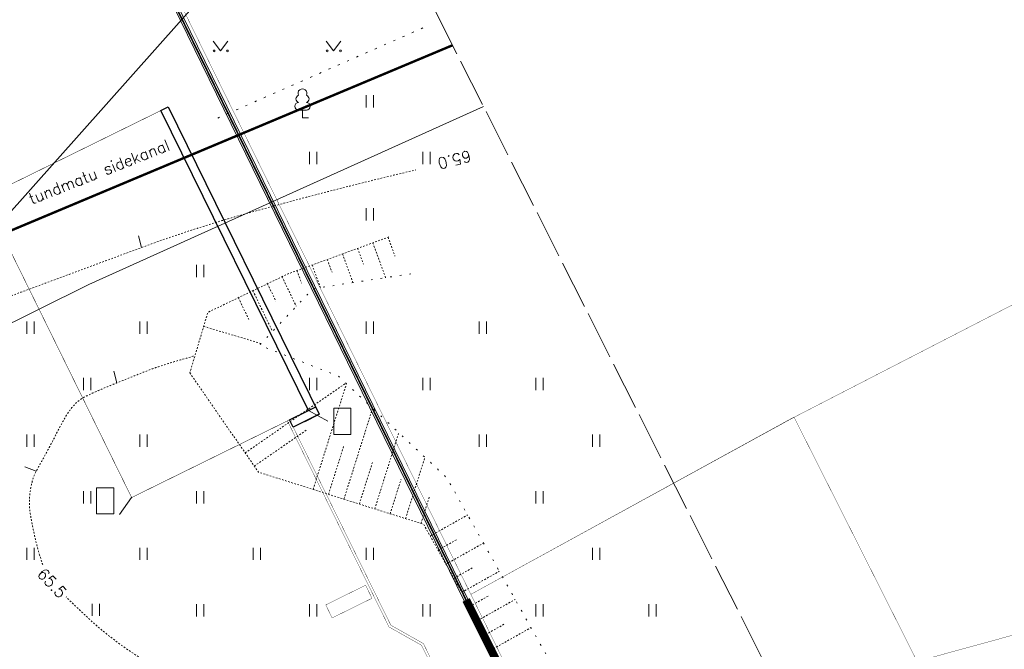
# Model space of a CAD drawing. Header units: metres. Extents: x 685671 to 686635, y 6588408 to 6589199.
# Tile 21 of 34: x 685970 to 686031, y 6588757 to 6588796. Entities that reach past the tile are written whole.
import ezdxf
from ezdxf.enums import TextEntityAlignment as Align

# ---------------------------------------------------------------- set-up
doc = ezdxf.new("R2010")
doc.units = ezdxf.units.M
for name, pattern in [('Kohtla-Järve PPA ühishoone G20$0$ISOPOHI', [0.02001, 0.01, -1e-05, 0.01]), ('Kohtla-Järve PPA ühishoone G20$0$KATASTRIPIIR', [7, 4, -1, 1, -1]), ('Kohtla-Järve PPA ühishoone G20$0$KOLVIK', [1.25, 0.25, -1]), ('Kohtla-Järve PPA ühishoone G20$0$NOLVAALL', [1.2, 0.2, -1]), ('Kohtla-Järve PPA ühishoone G20$0$NOLVAKRIIPS', [0.02001, 0.01, -1e-05, 0.01]), ('Kohtla-Järve PPA ühishoone G20$0$NOLVAPEAL', [0.02001, 0.01, -1e-05, 0.01]), ('Kohtla-Järve PPA ühishoone G20$0$TOOPIIR', [7, 6, -1])]:
    doc.linetypes.add(name, pattern=pattern)
doc.layers.add('CON_abi', color=6, linetype='Continuous', plot=False)
for name, color, linetype, lineweight in [('CON_aed', 104, 'Continuous', 5), ('CON_nurgapunktid', 7, 'Continuous', 9), ('CON_PIIRE', 94, 'FENCELINE2', 0), ('Kohtla-Järve PPA ühishoone G20$0$HALJASTUS', 250, 'Continuous', 13), ('Kohtla-Järve PPA ühishoone G20$0$HORISONTAAL-EH2000', 250, 'Continuous', 13), ('Kohtla-Järve PPA ühishoone G20$0$KPKAABEL', 250, 'Continuous', 13), ('Kohtla-Järve PPA ühishoone G20$0$PIIR', 224, 'Continuous', 13), ('Kohtla-Järve PPA ühishoone G20$0$PUU', 250, 'Continuous', 13), ('Kohtla-Järve PPA ühishoone G20$0$RELJEEF', 250, 'Continuous', 13), ('Kohtla-Järve PPA ühishoone G20$0$SITRASS', 250, 'Continuous', 13)]:
    doc.layers.add(name, color=color, linetype=linetype, lineweight=lineweight)
for name, color, linetype in [('CON_betoon', 31, 'Continuous'), ('CON_hoone', 7, 'Continuous'), ('CON_korvpall', 6, 'Continuous'), ('CON_piirdeaed', 92, 'Continuous'), ('CON_sõidutee_äärekivi_8cm', 1, 'Continuous')]:
    doc.layers.add(name, color=color, linetype=linetype)
doc.layers.add('Kohtla-Järve PPA ühishoone G20$0$MOOTPIIR', color=250, linetype='Continuous', lineweight=13, plot=False)
doc.styles.add('Kohtla-Järve PPA ühishoone G20$0$romanc', font='romanc.shx')
doc.styles.add('Kohtla-Järve PPA ühishoone G20$0$romans', font='romans.shx')
doc.linetypes.add('FENCELINE2', pattern='A,6.35,-2.54,[132,ltypeshp.shx,S=2.54,R=0,X=-2.54,Y=0],-2.54,25.4', length=36.83)
doc.linetypes.add('Kohtla-Järve PPA ühishoone G20$0$-S-', pattern='A,10,-1.5,["S",Kohtla-Järve PPA ühishoone G20$0$romans,S=1.4,R=0,X=-0.7,Y=-0.7],-1.5,10,-3', length=26)
doc.linetypes.add('Kohtla-Järve PPA ühishoone G20$0$EP_KBL', pattern='A,8,-2,[138,mkm.shx,S=1,R=0,X=0,Y=0],1,[138,mkm.shx,S=1,R=0,X=0,Y=0],4,[138,mkm.shx,S=1,R=180,X=0,Y=0],1,[138,mkm.shx,S=1,R=180,X=0,Y=0],-2', length=18)

# ---------------------------------------------------------------- blocks, each defined once
blk = doc.blocks.new('Kohtla-Järve PPA ühishoone G20$0$LEHTP1')
at = {"layer": 'Kohtla-Järve PPA ühishoone G20$0$PUU', "linetype": 'Continuous'}
for p, q in [((0.4799999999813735, 0.9499999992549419), (-0.4799999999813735, 0.9499999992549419)), ((0, 0), (0, 0.9499999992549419)), ((0.7600000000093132, 0), (0, 0))]:
    blk.add_line(p, q, dxfattribs=at)
for centre, radius, start, end in [((-0.3401035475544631, 2.345156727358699), 0.4651468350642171, 109.021735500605, 253.1415399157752), ((-1.164153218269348e-09, 3.040000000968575), 0.5539404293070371, 332.5798988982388, 207.4201001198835), ((0.3401687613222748, 2.345155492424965), 0.4651267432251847, 286.850816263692, 70.9859091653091), ((-0.474986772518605, 1.424986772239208), 0.4750132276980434, 90.00160104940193, 269.3952966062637), ((0.474986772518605, 1.424986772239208), 0.4750132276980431, 270.6047033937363, 89.99839895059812)]:
    blk.add_arc(centre, radius, start, end, dxfattribs=at)
blk = doc.blocks.new('Kohtla-Järve PPA ühishoone G20$0$HEIN')
at = {"color": 0, "linetype": 'Continuous'}
for p, q in [((-0.4550559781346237, 0.7611157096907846), (-0.4550559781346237, -0.7611157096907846)), ((0.4550559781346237, 0.7611157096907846), (0.4550559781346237, -0.7611157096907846))]:
    blk.add_line(p, q, dxfattribs=at)
blk = doc.blocks.new('Kohtla-Järve PPA ühishoone G20$0$MURU')
at = {"color": 0, "linetype": 'Continuous'}
for p, q in [((-0.926809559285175, 1.213412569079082), (0, 0)), ((0, 0), (0.8911630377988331, 1.213412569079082))]:
    blk.add_line(p, q, dxfattribs=at)
for centre in [(-0.8020467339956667, 0), (0.8555165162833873, 0)]:
    blk.add_ellipse(centre, major_axis=(0.07779011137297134, 0.07779011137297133), ratio=0.9999999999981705, start_param=5.497787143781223, end_param=11.78097245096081, dxfattribs=at)
blk = doc.blocks.new('Kohtla-Järve PPA ühishoone G20$0$ISOJ')
at = {"color": 0}
blk.add_line((0, 0), (0, 1.5), dxfattribs=at)
blk = doc.blocks.new('Kohtla-Järve PPA ühishoone G20')
at = {"layer": 'Kohtla-Järve PPA ühishoone G20$0$HALJASTUS', "linetype": 'Kohtla-Järve PPA ühishoone G20$0$KOLVIK', "ltscale": 0.5, "flags": 128}
blk.add_lwpolyline([(685982.5723381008, 6588789.58385933), (685995.4212054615, 6588795.224953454)], dxfattribs=at)
at = {"layer": 'Kohtla-Järve PPA ühishoone G20$0$HORISONTAAL-EH2000', "linetype": 'Kohtla-Järve PPA ühishoone G20$0$ISOPOHI', "ltscale": 0.5, "flags": 128}
for points in [[(685947.9320863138, 6588770.430151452, 0.0712108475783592), (685950.5161094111, 6588770.926130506, 0.003984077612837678), (685953.0287409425, 6588771.814330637, 0.007779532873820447), (685954.3045175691, 6588772.299365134, 0.008418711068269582), (685959.1484614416, 6588774.32288225, -0.007195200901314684), (685964.8101790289, 6588776.704305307, -0.006695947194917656), (685965.91645509, 6588777.133862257, -0.0006235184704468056), (685977.862443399, 6588781.572264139, -0.01973465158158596), (685983.9947634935, 6588783.570625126, -0.0113723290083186), (685994.8284964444, 6588786.369427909)], [(685971.74379962, 6588761.948066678, -0.01734233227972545), (685971.3845555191, 6588763.146504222, -0.02393003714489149), (685970.980042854, 6588765.056485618, -0.05077110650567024), (685970.9253065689, 6588765.976906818, -0.04823587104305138), (685971.0696655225, 6588767.012890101, -0.06526618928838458), (685971.3462823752, 6588767.736357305, -0.004123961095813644), (685971.6288330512, 6588768.248931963, 0.003540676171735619), (685971.958623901, 6588768.845557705, 0.006529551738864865), (685972.5403917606, 6588769.950001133, -0.007211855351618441), (685973.0684875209, 6588770.949242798, -0.06441830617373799), (685973.7452457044, 6588771.878866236, -0.09052045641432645), (685974.4079900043, 6588772.364444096, -0.009575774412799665), (685975.0572277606, 6588772.664261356, -0.006856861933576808), (685975.9771313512, 6588773.052927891, -0.001436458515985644), (685976.3342843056, 6588773.196894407, -0.0003300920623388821), (685977.8907022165, 6588773.817893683, -0.01662260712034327), (685979.1510758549, 6588774.271884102, -0.01060042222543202), (685981.1629583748, 6588774.875089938)], [(685980.4537127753, 6588754.656303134, -0.03221555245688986), (685977.0290473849, 6588756.6726133, -0.03929927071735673), (685974.4845362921, 6588758.709644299, -0.004668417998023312), (685973.1909263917, 6588759.94650734, -0.06953403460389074)]]:
    blk.add_lwpolyline(points, format="xyb", dxfattribs=at)
at = {"layer": 'Kohtla-Järve PPA ühishoone G20$0$KPKAABEL', "linetype": 'Kohtla-Järve PPA ühishoone G20$0$EP_KBL', "ltscale": 0.5, "flags": 128}
blk.add_lwpolyline([(685858.1196965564, 6588715.185266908), (685867.609, 6588720.652000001), (685874.7459999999, 6588724.382999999), (685876.984, 6588726.246), (685876.934, 6588729.18), (685874.6209999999, 6588732.289), (685874, 6588735.57), (685875.07, 6588736.863), (685880.5390000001, 6588739.426), (685892.25, 6588744.77), (685903.387, 6588749.172), (685910.301, 6588752.031), (685917.434, 6588754.766), (685924.473, 6588757.078), (685937.203, 6588762.847999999), (685943.59, 6588765.707), (685959.0079999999, 6588771.547), (685974.594, 6588779.281), (685999.0169377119, 6588790.300256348)], dxfattribs=at)
at = {"layer": 'Kohtla-Järve PPA ühishoone G20$0$MOOTPIIR', "linetype": 'Kohtla-Järve PPA ühishoone G20$0$TOOPIIR', "ltscale": 0.5, "flags": 128}
blk.add_lwpolyline([(685869.3874343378, 6588820.363513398), (685868.8307788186, 6588821.407102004), (685866.7755179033, 6588823.614327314), (685865.4488950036, 6588823.513949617), (685863.7491707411, 6588824.913992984), (685861.7948034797, 6588826.658049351), (685858.0185272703, 6588836.884429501), (685869.2667032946, 6588843.803776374), (685869.4008432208, 6588843.841861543), (685872.5783181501, 6588845.592899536), (685872.6742179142, 6588845.666292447), (685872.7896272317, 6588845.768300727), (685874.1240966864, 6588846.425800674), (685895.2530202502, 6588852.393979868), (685895.4218542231, 6588851.014719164), (685895.8183006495, 6588849.47434803), (685900.7738433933, 6588844.026630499), (685897.9789804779, 6588839.453244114), (685898.7843619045, 6588837.586380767), (685898.8544813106, 6588837.343876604), (685900.9649722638, 6588833.676645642), (685963.6887052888, 6588860.241569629), (686030.1508275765, 6588728.662721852), (685913.004, 6588656.897), (685845.2775302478, 6588745.252631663), (685845.259, 6588745.258), (685841.645, 6588746.305), (685838.5577448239, 6588746.347446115), (685822.0521259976, 6588746.971211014), (685821.3949766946, 6588747.095396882), (685815.9136309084, 6588744.024188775), (685806.5139923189, 6588743.018109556), (685795.7457114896, 6588740.152327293), (685789.77, 6588738.35), (685788.1837237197, 6588739.028074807), (685784.8609860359, 6588745.529359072), (685780.6611207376, 6588747.742657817), (685775.5947663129, 6588745.081668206), (685775.0320141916, 6588745.722301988), (685769.9108411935, 6588755.4726886), (685769.9108411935, 6588755.4726886), (685773.576960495, 6588767.171995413), (685773.517940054, 6588767.303681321), (685769.3300000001, 6588777.24), (685784.8944861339, 6588784.731314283), (685786.0982805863, 6588789.937578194), (685785.1795421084, 6588791.623591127), (685772.3156923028, 6588802.650025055), (685764.1945289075, 6588811.625874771), (685762.4189039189, 6588819.314224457), (685761.3883406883, 6588821.620672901), (685758.4722771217, 6588823.579030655), (685757.7017803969, 6588825.207909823), (685751.1630366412, 6588833.727520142), (685755.1036410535, 6588837.066121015), (685757.8377289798, 6588836.480702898), (685758.5210543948, 6588836.762561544), (685761.8059951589, 6588839.93682173), (685765.1543071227, 6588841.336222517), (685773.312, 6588841.865), (685774.925, 6588838.994), (685775.3904506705, 6588838.108926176), (685792.1703737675, 6588825.995185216), (685797.2600067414, 6588822.260637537), (685801.4705353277, 6588821.204656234), (685801.5055741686, 6588819.812752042), (685809.9299788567, 6588822.733813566), (685825.056847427, 6588821.873151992), (685826.2681088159, 6588817.281453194), (685828.0451419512, 6588813.403103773), (685829.3013011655, 6588810.975047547), (685829.5808095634, 6588810.294062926), (685830.520633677, 6588808.63238918), (685830.7166929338, 6588807.165083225), (685831.9323739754, 6588804.694523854), (685832.023856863, 6588804.478519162)], close=True, dxfattribs=at)
at = {"layer": 'Kohtla-Järve PPA ühishoone G20$0$PIIR', "color": 1, "linetype": 'Kohtla-Järve PPA ühishoone G20$0$KATASTRIPIIR', "ltscale": 0.5, "const_width": 0.02, "flags": 128}
for points in [[(685960.71, 6588836.42), (685998.24, 6588760.11), (686018.25, 6588771.07), (686046.42, 6588785.57), (686060.44, 6588792.09), (686035.3, 6588866.66), (685960.71, 6588836.42)], [(685915.31, 6588816.21), (685942.42, 6588755.28), (685873.59, 6588724.65), (685883.45, 6588706.73), (685902.46, 6588674.01), (686010.65, 6588734.9), (685998.24, 6588760.11), (685960.71, 6588836.42), (685915.31, 6588816.21)], [(685998.24, 6588760.11), (686010.65, 6588734.9), (686071.52, 6588769.27), (686060.45, 6588792.09), (686046.41, 6588785.54), (686057.03, 6588764.51), (686025.86, 6588755.96), (686018.24, 6588771.08), (685998.24, 6588760.11)]]:
    blk.add_lwpolyline(points, dxfattribs=at)
at = {"layer": 'Kohtla-Järve PPA ühishoone G20$0$RELJEEF', "linetype": 'Kohtla-Järve PPA ühishoone G20$0$NOLVAKRIIPS', "ltscale": 0.5}
for p, q in [((685993.112764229, 6588782.208137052), (685993.5432777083, 6588781.032620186)), ((685991.2347487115, 6588781.520345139), (685991.5951250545, 6588780.536337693)), ((685992.1737564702, 6588781.864241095), (685992.9646462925, 6588779.704716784)), ((685989.3567331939, 6588780.832553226), (685989.6469724, 6588780.040055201)), ((685990.2957409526, 6588781.176449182), (685990.9463565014, 6588779.399943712)), ((685987.4787176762, 6588780.144761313), (685987.7647006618, 6588779.363884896)), ((685988.417725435, 6588780.48865727), (685988.9280667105, 6588779.09517064)), ((685986.5556036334, 6588779.763220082), (685987.4351539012, 6588777.93272509)), ((685984.752908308, 6588778.897027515), (685985.9633721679, 6588776.37784457)), ((685985.6542559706, 6588779.330123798), (685986.1767595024, 6588778.242704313)), ((685983.8515606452, 6588778.463931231), (685984.5395209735, 6588777.03216777)), ((685981.703895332, 6588776.690018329), (685985.2565796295, 6588775.631145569)), ((685984.2697359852, 6588768.865680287), (685990.5059296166, 6588773.178362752)), ((685988.4775753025, 6588766.601635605), (685990.5420612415, 6588773.144507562)), ((685990.3848815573, 6588765.999819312), (685992.160704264, 6588771.627845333)), ((685984.8385284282, 6588768.043199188), (685988.0455154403, 6588770.261013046)), ((685992.2921878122, 6588765.398003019), (685993.779347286, 6588770.111183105)), ((685989.4312284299, 6588766.300727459), (685990.3913055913, 6588769.343451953)), ((685994.199494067, 6588764.796186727), (685995.397990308, 6588768.594520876)), ((685991.3385346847, 6588765.698911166), (685992.1542802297, 6588768.284212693)), ((685993.2458409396, 6588765.097094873), (685993.9172548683, 6588767.224973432)), ((685995.1531471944, 6588764.49527858), (685995.6802295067, 6588766.165734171)), ((685995.7211442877, 6588763.719515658), (685998.0410736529, 6588765.02396702)), ((685996.2112602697, 6588762.847858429), (685997.3713591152, 6588763.500159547)), ((685996.7013762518, 6588761.976201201), (685999.0218422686, 6588763.280954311)), ((685997.1914922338, 6588761.104543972), (685998.3518594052, 6588761.756995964)), ((685997.6816082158, 6588760.232886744), (686000.0026108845, 6588761.537941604)), ((685998.1717241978, 6588759.361229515), (685999.3323596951, 6588760.013832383)), ((685998.6618401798, 6588758.489572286), (686000.9833795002, 6588759.794928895)), ((685999.1519561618, 6588757.617915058), (686000.3128599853, 6588758.270668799)), ((685999.6420721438, 6588756.746257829), (686001.9641481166, 6588758.051916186))]:
    blk.add_line(p, q, dxfattribs=at)
at = {"layer": 'Kohtla-Järve PPA ühishoone G20$0$RELJEEF', "linetype": 'Kohtla-Järve PPA ühishoone G20$0$NOLVAPEAL', "ltscale": 0.5, "flags": 128}
for points in [[(685993.167, 6588782.228), (685986.936, 6588779.946), (685981.962, 6588777.556), (685980.847, 6588773.815)], [(685980.847, 6588773.815), (685985.098, 6588767.668), (685995.3133750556, 6588764.444721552), (686003.563, 6588749.773)]]:
    blk.add_lwpolyline(points, dxfattribs=at)
at = {"layer": 'Kohtla-Järve PPA ühishoone G20$0$RELJEEF', "linetype": 'Kohtla-Järve PPA ühishoone G20$0$NOLVAALL', "ltscale": 0.5, "flags": 128}
for points in [[(685994.536, 6588779.942), (685988.47, 6588779.026), (685985.158, 6588775.527), (685990.041, 6588773.614)], [(685990.041, 6588773.614), (685996.739, 6588767.338), (686003.929, 6588754.56)]]:
    blk.add_lwpolyline(points, dxfattribs=at)
at = {"layer": 'Kohtla-Järve PPA ühishoone G20$0$SITRASS', "linetype": 'Kohtla-Järve PPA ühishoone G20$0$-S-', "ltscale": 0.5, "const_width": 0.15, "flags": 128}
blk.add_lwpolyline([(685872.6407316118, 6588692.402478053), (685884.4215910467, 6588703.942247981), (685907.7533258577, 6588741.574226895), (685920.3607726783, 6588761.887220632), (685997.1045898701, 6588794.086240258)], dxfattribs=at)
at = {"layer": 'Kohtla-Järve PPA ühishoone G20$0$HALJASTUS', "xscale": 0.5, "yscale": 0.5, "zscale": 0.5}
for name, p in [('Kohtla-Järve PPA ühishoone G20$0$MURU', (685982.748, 6588793.734)), ('Kohtla-Järve PPA ühishoone G20$0$MURU', (685989.748, 6588793.734)), ('Kohtla-Järve PPA ühishoone G20$0$HEIN', (685991.987, 6588790.617)), ('Kohtla-Järve PPA ühishoone G20$0$HEIN', (685988.487, 6588787.117)), ('Kohtla-Järve PPA ühishoone G20$0$HEIN', (685995.487, 6588787.117)), ('Kohtla-Järve PPA ühishoone G20$0$HEIN', (685991.987, 6588783.617)), ('Kohtla-Järve PPA ühishoone G20$0$HEIN', (685981.487, 6588780.117)), ('Kohtla-Järve PPA ühishoone G20$0$HEIN', (685970.987, 6588776.617)), ('Kohtla-Järve PPA ühishoone G20$0$HEIN', (685977.987, 6588776.617)), ('Kohtla-Järve PPA ühishoone G20$0$HEIN', (685991.987, 6588776.617)), ('Kohtla-Järve PPA ühishoone G20$0$HEIN', (685998.987, 6588776.617)), ('Kohtla-Järve PPA ühishoone G20$0$HEIN', (685974.487, 6588773.117)), ('Kohtla-Järve PPA ühishoone G20$0$HEIN', (685988.487, 6588773.117)), ('Kohtla-Järve PPA ühishoone G20$0$HEIN', (685995.487, 6588773.117)), ('Kohtla-Järve PPA ühishoone G20$0$HEIN', (686002.487, 6588773.117)), ('Kohtla-Järve PPA ühishoone G20$0$HEIN', (685970.987, 6588769.617)), ('Kohtla-Järve PPA ühishoone G20$0$HEIN', (685977.987, 6588769.617)), ('Kohtla-Järve PPA ühishoone G20$0$HEIN', (685998.987, 6588769.617)), ('Kohtla-Järve PPA ühishoone G20$0$HEIN', (686005.987, 6588769.617)), ('Kohtla-Järve PPA ühishoone G20$0$HEIN', (685974.487, 6588766.117)), ('Kohtla-Järve PPA ühishoone G20$0$HEIN', (685981.487, 6588766.117)), ('Kohtla-Järve PPA ühishoone G20$0$HEIN', (686002.487, 6588766.117)), ('Kohtla-Järve PPA ühishoone G20$0$HEIN', (685970.987, 6588762.617)), ('Kohtla-Järve PPA ühishoone G20$0$HEIN', (685977.987, 6588762.617)), ('Kohtla-Järve PPA ühishoone G20$0$HEIN', (685984.987, 6588762.617)), ('Kohtla-Järve PPA ühishoone G20$0$HEIN', (685991.987, 6588762.617)), ('Kohtla-Järve PPA ühishoone G20$0$HEIN', (686005.987, 6588762.617)), ('Kohtla-Järve PPA ühishoone G20$0$HEIN', (685975.0315832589, 6588759.152117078)), ('Kohtla-Järve PPA ühishoone G20$0$HEIN', (685981.487, 6588759.117)), ('Kohtla-Järve PPA ühishoone G20$0$HEIN', (685988.487, 6588759.117)), ('Kohtla-Järve PPA ühishoone G20$0$HEIN', (685995.487, 6588759.117)), ('Kohtla-Järve PPA ühishoone G20$0$HEIN', (686002.487, 6588759.117)), ('Kohtla-Järve PPA ühishoone G20$0$HEIN', (686009.487, 6588759.117))]:
    blk.add_blockref(name, p, dxfattribs=at)
at = {"layer": 'Kohtla-Järve PPA ühishoone G20$0$HORISONTAAL-EH2000', "ltscale": 0.5}
for p, xscale, yscale, zscale, rotation in [((685977.862443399, 6588781.572264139), 0.4999999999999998, 0.4999999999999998, 0.4999999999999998, 15.57015340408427), ((685976.3342843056, 6588773.196894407), 0.5, 0.5, 0.5, 15.14195880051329), ((685971.3462823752, 6588767.736357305), 0.5, 0.5, 0.5, 69.05416072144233)]:
    blk.add_blockref('Kohtla-Järve PPA ühishoone G20$0$ISOJ', p, dxfattribs=dict(at, xscale=xscale, yscale=yscale, zscale=zscale, rotation=rotation))
at = {"layer": 'Kohtla-Järve PPA ühishoone G20$0$PUU', "ltscale": 0.5, "xscale": 0.5, "yscale": 0.5, "zscale": 0.5}
blk.add_blockref('Kohtla-Järve PPA ühishoone G20$0$LEHTP1', (685987.821, 6588789.597000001), dxfattribs=at)
at = {"layer": 'Kohtla-Järve PPA ühishoone G20$0$HORISONTAAL-EH2000', "ltscale": 0.5, "style": 'Kohtla-Järve PPA ühishoone G20$0$romanc'}
for s, rotation, p in [('65.0', 194.4851720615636, (685997.2294311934, 6588787.000867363)), ('65.5', 313.1453475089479, (685972.3182962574, 6588760.807539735))]:
    blk.add_text(s, height=0.7, rotation=rotation, dxfattribs=at).set_placement(p, align=Align.MIDDLE_CENTER)
at = {"layer": 'Kohtla-Järve PPA ühishoone G20$0$SITRASS', "linetype": 'Kohtla-Järve PPA ühishoone G20$0$-S-', "ltscale": 0.5, "style": 'Kohtla-Järve PPA ühishoone G20$0$romanc'}
blk.add_text('tundmatu sidekanal', height=0.7, rotation=21.55193742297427, dxfattribs=at).set_placement((685975.2318054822, 6588786.248782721), align=Align.MIDDLE_CENTER)

msp = doc.modelspace()

# ---------------------------------------------------------------- linework, layer by layer
at = {"layer": 'CON_abi'}
for points in [[(685987.7410393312, 6588771.261195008), (685988.6378875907, 6588771.703534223)], [(685987.9622088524, 6588770.812771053), (685988.8590571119, 6588771.255110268)]]:
    msp.add_lwpolyline(points, dxfattribs=at)
at = {"layer": 'CON_aed', "color": 31, "ltscale": 0.1, "true_color": 0xfecc66, "const_width": 0.5}
msp.add_lwpolyline([(685903.9393536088, 6588675.302850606), (686010.3257938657, 6588735.036881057), (685997.9470399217, 6588759.760824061)], dxfattribs=at)
at = {"layer": 'CON_betoon', "color": 251, "true_color": 0x636466}
msp.add_lwpolyline([(685979.057892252, 6588790.048665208), (685979.5065621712, 6588790.269335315), (685988.8590571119, 6588771.255110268), (685987.2446568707, 6588770.458863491), (685987.0226834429, 6588770.909103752), (685988.1895003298, 6588771.482291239), (685979.057892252, 6588790.048665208)], dxfattribs=at)
at = {"layer": 'CON_hoone'}
msp.add_lwpolyline([(685950.7330839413, 6588762.430173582), (685991.2331753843, 6588807.918086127), (686010.1555841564, 6588807.99396809)], dxfattribs=at)
at = {"layer": 'CON_hoone', "const_width": 0.03}
msp.add_lwpolyline([(685979.0578929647, 6588790.048663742), (685988.1892183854, 6588771.48286265), (685977.2463428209, 6588766.100621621), (685968.1150601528, 6588784.666872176)], close=True, dxfattribs=at)
at = {"layer": 'CON_korvpall', "color": 18, "true_color": 0x000000, "const_width": 0.02}
msp.add_lwpolyline([(685989.6572473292, 6588758.650766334), (685992.1233792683, 6588759.867603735), (685991.7251415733, 6588760.674701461), (685989.2590096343, 6588759.45786406)], close=True, dxfattribs=at)
at = {"layer": 'CON_nurgapunktid', "color": 7, "lineweight": 9}
for points in [[(685989.7506656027, 6588771.632503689), (685990.8036526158, 6588771.632503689), (685990.8036526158, 6588770.002114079), (685989.7506656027, 6588770.002114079), (685989.7506656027, 6588771.632503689)], [(685975.0620931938, 6588766.692477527), (685976.1361191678, 6588766.692477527), (685976.1361191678, 6588765.086243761), (685975.0620931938, 6588765.086243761), (685975.0620931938, 6588766.692477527)]]:
    msp.add_lwpolyline(points, dxfattribs=at)
at = {"layer": 'CON_nurgapunktid', "lineweight": 9}
for points in [[(685988.1892183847, 6588771.48286265), (685989.3906656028, 6588770.820425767)], [(685977.2463428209, 6588766.100621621), (685976.4961191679, 6588765.052477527)]]:
    msp.add_lwpolyline(points, dxfattribs=at)
at = {"layer": 'CON_piirdeaed', "color": 165, "linetype": 'FENCELINE2', "ltscale": 0.2, "true_color": 0x5e67af, "const_width": 0.1}
msp.add_lwpolyline([(685946.4733959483, 6588826.154641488), (685962.2541730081, 6588832.711272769), (685997.9470399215, 6588759.760824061)], dxfattribs=at)
at = {"layer": 'CON_PIIRE', "color": 18, "linetype": 'ByBlock', "true_color": 0x000000}
for points in [[(685998.0593208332, 6588759.815760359), (685962.3149493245, 6588832.871476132), (685946.4240602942, 6588826.269501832)], [(685946.5231389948, 6588826.039950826), (685962.1937242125, 6588832.550400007), (685997.8347590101, 6588759.705887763)]]:
    msp.add_lwpolyline(points, dxfattribs=at)
at = {"layer": 'CON_sõidutee_äärekivi_8cm', "color": 18, "true_color": 0x000000, "const_width": 0.02}
for points in [[(685986.8889648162, 6588770.841112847), (685993.1735040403, 6588758.093854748), (685995.1882654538, 6588756.959086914), (685997.3802792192, 6588752.509314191), (685996.6912416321, 6588750.958644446), (686001.178969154, 6588741.850115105)], [(685987.0235028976, 6588770.90744161), (685993.2875309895, 6588758.201787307), (685995.3023153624, 6588757.067006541), (685997.5458772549, 6588752.512591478), (685996.8568421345, 6588750.961927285), (686001.313524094, 6588741.91640966)]]:
    msp.add_lwpolyline(points, dxfattribs=at)

# ---------------------------------------------------------------- block references
at = {"color": 251, "true_color": 0x636466}
msp.add_blockref('Kohtla-Järve PPA ühishoone G20', (0, 0), dxfattribs=at)

doc.saveas('drawing.dxf')
